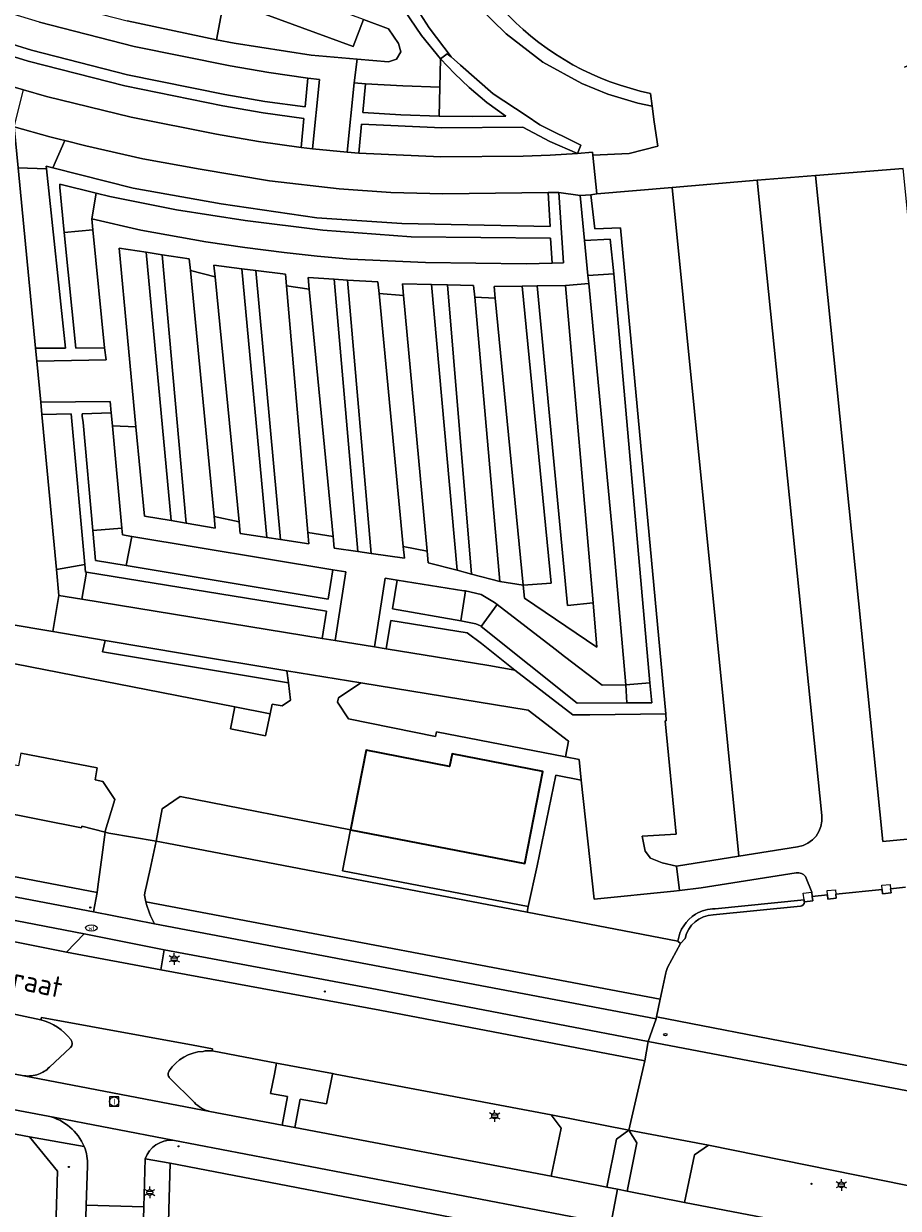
# Model space of a CAD drawing. Header units: metres. Extents: x 140853 to 145288, y 474558 to 480269.
# Tile 248 of 256: x 143660 to 143736, y 478738 to 478841. Entities that reach past the tile are written whole.
import ezdxf
from ezdxf.enums import TextEntityAlignment as Align

# ---------------------------------------------------------------- set-up
doc = ezdxf.new("R2010")
doc.units = ezdxf.units.M
doc.header["$MEASUREMENT"] = 0
for name, color, linetype, lineweight in [('B-WE-GR-BEPLANTING_CULTUUR_BOSPLANTSOEN-G', 90, 'GR-PLANTSOEN', 18), ('B-WE-GR-BEPLANTING_CULTUUR_HEESTERS-G', 90, 'Continuous', 18), ('B-WE-GR-BEPLANTING_CULTUUR_VASTE PLANTENVAK-G', 90, 'Continuous', 18), ('B-WE-GR-GRAS_KRUIDENRIJK-G', 80, 'Continuous', 18), ('B-WE-GR-GROENVOORZIENING-G', 80, 'Continuous', 18), ('B-WE-IE-TERREINAFSCHEIDING_KUNSTMATIG_HEKWERK-G', 20, 'IE-TERREINAFSCHEIDING-KUNSTMATIG', 18), ('B-WE-IE-TERREINAFSCHEIDING_KUNSTMATIG_MUUR-G', 90, 'IE-TERREINAFSCHEIDING-KUNSTMATIG-DICHT', 18), ('B-WE-KL-ET_LS_OV_LICHTMAST-S', 190, 'Continuous', 18), ('B-WE-KL-WATER_BRANDLEIDING_PUT-S', 150, 'Continuous', 18), ('B-WE-KL-WATER_PUT-S', 170, 'Continuous', 18), ('B-WE-OG-BEBOUWING-G', 7, 'Continuous', 35), ('B-WE-OG-BEBOUWING_STRAATNAAM-T18', 10, 'Continuous', 18), ('B-WE-OG-TERREIN_ERF-G', 7, 'Continuous', 18), ('B-WE-RI-GWA_RIOOLPUT-S', 30, 'Continuous', 18), ('B-WE-VH-VERHARDING_ASFALT-G', 252, 'Continuous', 18), ('B-WE-VH-VERHARDING_BETONSTRAATSTEEN-G', 252, 'Continuous', 18), ('B-WE-VH-VERHARDING_GESLOTEN-G', 7, 'Continuous', 18), ('B-WE-VH-VERHARDING_TEGEL-G', 252, 'Continuous', 18), ('B-WE-VW-BEWEGWIJZERING_DRAAGCONSTRUCTIE-S', 7, 'Continuous', 18), ('X-XX-XX-ALGEMEEN-S', 7, 'Continuous', 18)]:
    doc.layers.add(name, color=color, linetype=linetype, lineweight=lineweight)
doc.styles.add('NLCS-ISO', font='txt')
doc.linetypes.add('GR-PLANTSOEN', pattern='A,0,[179,NLCS.shx,S=2,R=0,X=0,Y=0],-4', length=4)
doc.linetypes.add('IE-TERREINAFSCHEIDING-KUNSTMATIG', pattern='A,4,[82,NLCS.shx,S=0.75,R=90,X=0,Y=0],4,-2', length=10)
doc.linetypes.add('IE-TERREINAFSCHEIDING-KUNSTMATIG-DICHT', pattern='A,8,-1,[82,NLCS.shx,S=0.75,R=90,X=0,Y=0],-1', length=10)

# ---------------------------------------------------------------- blocks, each defined once
blk = doc.blocks.new('SIE-WEG_AFVALBAK_TYPE_01')
for radius in [0.25, 0.156]:
    blk.add_circle((0, 0), radius)
blk = doc.blocks.new('B-SIE-WEG_LICHTMAST-SO')
at = {"ltscale": 0.1}
for p, q in [((-1.1, 0.63), (-2.19, 1.27)), ((0, 1.27), (0, 2.53)), ((1.1, 0.63), (2.19, 1.27)), ((-1.1, -0.63), (-2.19, -1.27)), ((0, -1.27), (0, -2.53)), ((1.1, -0.63), (2.19, -1.27))]:
    blk.add_line(p, q, dxfattribs=at)
at = {"flags": 128}
for points in [[(-1.16, 0.5), (1.16, 0.5)], [(-1.16, -0.5), (1.16, -0.5)]]:
    blk.add_lwpolyline(points, dxfattribs=at)
at = {"ltscale": 0.1}
blk.add_circle((0, 0), 1.27, dxfattribs=at)
at = {"style": 'NLCS-ISO'}
blk.add_attdef('TYPE', text='', height=1.8, dxfattribs=at).set_placement((0, 2.53), align=Align.BOTTOM_CENTER)
blk = doc.blocks.new('SKL-WATERLEIDINGPUT-SO')
at = {"color": 0, "linetype": 'ByBlock', "lineweight": 18}
blk.add_ellipse((0, 0), major_axis=(2.5, 0), ratio=0.54, dxfattribs=at)
at = {"color": 0, "linetype": 'ByBlock', "lineweight": 18, "style": 'NLCS-ISO'}
blk.add_text('wl', height=1.8, dxfattribs=at).set_placement((0, 0), align=Align.MIDDLE_CENTER)
blk = doc.blocks.new('SRI-PUT_INSPECTIE-SO')
at = {"lineweight": -3, "flags": 128}
blk.add_lwpolyline([(-2, -2), (2, -2), (2, 2), (-2, 2)], close=True, dxfattribs=at)
at = {"lineweight": -3, "ltscale": 1.5}
blk.add_circle((0, 0), 2, dxfattribs=at)
at = {"ltscale": 0.1, "style": 'NLCS-ISO'}
blk.add_text('I', height=2.5, dxfattribs=at).set_placement((0, -0.01), align=Align.MIDDLE_CENTER)
blk = doc.blocks.new('SIE-WEG_STRAATPOT_BRANDKRAAN-SO')
blk.add_ellipse((0, 0), major_axis=(-0.729, 0), ratio=0.685994)
at = {"style": 'NLCS-ISO'}
blk.add_text('BR', height=0.4, dxfattribs=at).set_placement((-0.3, -0.15))

msp = doc.modelspace()

# ---------------------------------------------------------------- linework, layer by layer
at = {"layer": 'B-WE-GR-BEPLANTING_CULTUUR_BOSPLANTSOEN-G', "ltscale": 0.2, "flags": 128}
for points in [[(143591.131, 478795.119), (143585.459, 478794.989), (143586.583, 478778.039), (143586.629, 478777.347), (143594.01, 478778.024), (143602.153, 478778.679), (143612.838, 478779.125), (143625.586, 478778.613), (143637.864, 478776.744), (143646.952, 478774.883), (143665.358, 478771.231), (143665.39, 478771.367), (143667.391, 478770.849), (143667.407, 478770.949), (143668.243, 478773.675), (143667.203, 478775.224), (143666.544, 478775.383), (143666.706, 478776.397), (143660.137, 478777.671), (143659.924, 478776.572), (143646.667, 478779.141), (143647.814, 478785.01), (143656.205, 478783.369), (143656.704, 478785.921), (143658.444, 478785.601), (143658.544, 478786.249), (143626.272, 478791.643), (143600.632, 478792.762), (143600.724, 478795.216), (143599.307, 478794.301), (143591.111, 478794.675), (143591.131, 478795.119)], [(143703.854, 478764.448), (143687.849, 478767.515), (143688.536, 478771.06), (143673.855, 478773.922), (143672.322, 478772.879), (143671.78, 478770.072), (143673.311, 478769.801), (143703.747, 478763.958), (143703.854, 478764.448)]]:
    msp.add_lwpolyline(points, close=True, dxfattribs=at)
at = {"layer": 'B-WE-GR-BEPLANTING_CULTUUR_HEESTERS-G', "ltscale": 0.2, "flags": 128}
for points in [[(143689.106, 478837.495), (143691.82, 478837.255), (143692.514, 478837.485), (143692.866, 478838.126), (143692.688, 478838.835), (143691.814, 478840.122), (143689.668, 478840.91), (143688.777, 478838.574), (143653.352, 478851.579), (143652.167, 478848.434), (143655.31, 478847.365), (143666.276, 478844.11), (143677.44, 478841.617), (143676.979, 478839.159), (143678.524, 478838.877), (143685.145, 478837.846), (143689.106, 478837.495)], [(143696.187, 478832.58), (143699.05, 478832.549), (143701.913, 478832.58), (143700.292, 478833.762), (143698.753, 478835.049), (143697.487, 478836.249), (143696.292, 478837.521), (143696.24, 478835.081), (143696.187, 478832.58)], [(143663.928, 478830.47), (143663.447, 478830.596), (143662.634, 478830.805), (143659.566, 478831.67), (143659.905, 478828.138), (143662.352, 478828.047), (143662.327, 478828.282), (143662.901, 478828.135), (143663.928, 478830.47)], [(143666.615, 478825.953), (143663.49, 478826.713), (143663.49, 478826.422), (143663.873, 478822.565), (143666.333, 478822.795), (143666.237, 478823.738), (143666.615, 478825.953)], [(143716.259, 478826.438), (143709.759, 478825.895), (143709.419, 478825.818), (143709.259, 478825.806), (143709.593, 478822.874), (143711.792, 478822.962), (143715.695, 478781.061), (143715.751, 478780.46), (143715.659, 478780.458), (143716.6, 478770.674), (143713.674, 478770.503), (143713.923, 478769.225), (143714.398, 478768.63), (143715.406, 478768.205), (143716.618, 478767.924), (143722.003, 478768.785), (143716.259, 478826.438)], [(143711.238, 478818.987), (143710.909, 478821.965), (143708.707, 478821.869), (143708.997, 478818.836), (143711.238, 478818.987)], [(143673.073, 478797.713), (143674.367, 478797.498), (143672.324, 478820.633), (143670.945, 478820.846), (143673.073, 478797.713)], [(143681.327, 478796.256), (143682.5, 478796.078), (143680.379, 478819.277), (143679.178, 478819.428), (143681.327, 478796.256)], [(143689.165, 478795.052), (143690.315, 478794.891), (143688.272, 478818.453), (143687.13, 478818.524), (143689.165, 478795.052)], [(143698.976, 478793.104), (143696.892, 478818.037), (143695.511, 478818.069), (143697.721, 478793.43), (143698.976, 478793.104)], [(143703.336, 478817.929), (143705.822, 478792.318), (143703.427, 478792.155), (143703.536, 478791.038), (143709.763, 478786.799), (143709.434, 478790.621), (143707.234, 478790.411), (143704.612, 478817.945), (143703.336, 478817.929)], [(143669.218, 478793.832), (143669.699, 478796.343), (143668.89, 478796.477), (143668.843, 478797.073), (143666.325, 478796.875), (143666.559, 478794.273), (143669.218, 478793.832)], [(143663.207, 478793.492), (143663.415, 478791.272), (143665.387, 478790.94), (143665.779, 478793.269), (143665.701, 478793.282), (143665.641, 478793.938), (143663.207, 478793.492)], [(143698.439, 478791.654), (143698.054, 478789.079), (143699.333, 478788.82), (143699.726, 478788.636), (143699.8, 478788.587), (143701.174, 478790.475), (143700.957, 478790.642), (143699.788, 478791.332), (143698.439, 478791.654)], [(143658.444, 478785.601), (143678.572, 478781.654), (143681.604, 478781.06), (143681.776, 478781.897), (143682.654, 478781.737), (143683.368, 478782.225), (143683.187, 478783.741), (143667.17, 478786.41), (143667.387, 478787.387), (143662.886, 478788.146), (143658.941, 478788.812), (143658.544, 478786.249), (143658.444, 478785.601)], [(143689.422, 478783.734), (143687.508, 478782.43), (143687.431, 478782.056), (143688.378, 478780.619), (143695.872, 478779.111), (143695.947, 478779.504), (143707.075, 478777.356), (143707.314, 478778.705), (143703.856, 478781.37), (143689.422, 478783.734)], [(143714.342, 478783.717), (143712.272, 478783.56), (143712.358, 478781.998), (143714.492, 478782.012), (143714.342, 478783.717)], [(143670.821, 478765.63), (143670.775, 478765.419), (143670.894, 478764.855), (143715.216, 478756.463), (143715.354, 478757.11), (143715.697, 478758.723), (143715.74, 478758.845), (143715.856, 478759.178), (143716.984, 478761.252), (143716.743, 478761.463), (143703.747, 478763.958), (143673.311, 478769.801), (143671.78, 478770.072), (143671.263, 478767.676), (143670.821, 478765.63)]]:
    msp.add_lwpolyline(points, close=True, dxfattribs=at)
msp.add_lwpolyline([(143593.157, 478772.215, -0.0582345), (143623.105, 478773.035), (143623.105, 478773.035), (143631.06, 478772.147), (143631.06, 478772.147, -0.0154331), (143641.162, 478770.553), (143641.162, 478770.553), (143666.702, 478765.662), (143666.797, 478766.38), (143667.075, 478768.468), (143667.391, 478770.849), (143665.39, 478771.367), (143665.358, 478771.231), (143646.952, 478774.883), (143637.864, 478776.744), (143625.586, 478778.613), (143612.838, 478779.125), (143602.153, 478778.679)], format="xyb", dxfattribs=at)
msp.add_lwpolyline([(143727.652, 478764.861), (143728.373, 478764.946), (143728.33, 478765.313), (143728.287, 478765.677), (143727.749, 478767.036), (143727.749, 478767.036, 0.2814056), (143726.935, 478767.341), (143726.935, 478767.341), (143718.744, 478766.058), (143716.892, 478765.817), (143716.409, 478765.777), (143709.527, 478765.089), (143708.426, 478775.351), (143706.221, 478775.764), (143704.617, 478767.947), (143703.854, 478764.448), (143703.747, 478763.958), (143716.743, 478761.463), (143716.743, 478761.463, -0.223487), (143718.273, 478763.781), (143718.273, 478763.781, -0.1397688), (143719.961, 478764.255), (143719.961, 478764.255), (143727.622, 478765.033), (143727.642, 478764.86), (143727.652, 478764.861)], format="xyb", close=True, dxfattribs=at)
at = {"layer": 'B-WE-GR-BEPLANTING_CULTUUR_VASTE PLANTENVAK-G', "ltscale": 0.2, "flags": 128}
for points in [[(143689.668, 478840.91), (143654.233, 478853.919), (143653.352, 478851.579), (143688.777, 478838.574), (143689.668, 478840.91)], [(143676.979, 478839.159), (143677.44, 478841.617), (143666.276, 478844.11), (143655.31, 478847.365), (143652.167, 478848.434), (143651.286, 478846.094), (143654.16, 478845.115), (143661.671, 478842.776), (143669.283, 478840.789), (143676.979, 478839.159)], [(143684.863, 478835.866), (143681.504, 478836.333), (143678.163, 478836.91), (143669.9, 478838.592), (143661.731, 478840.679), (143653.674, 478843.168), (143648.385, 478844.99), (143647.56, 478842.636), (143652.877, 478840.798), (143661.047, 478838.275), (143669.332, 478836.157), (143677.711, 478834.451), (143681.157, 478833.857), (143684.62, 478833.377), (143684.863, 478835.866)], [(143684.278, 478829.893), (143684.522, 478832.382), (143681.017, 478832.867), (143677.53, 478833.468), (143669.104, 478835.183), (143660.773, 478837.312), (143652.558, 478839.851), (143648.159, 478841.356), (143643.778, 478842.91), (143642.934, 478840.563), (143647.442, 478838.96), (143651.97, 478837.411), (143659.465, 478835.107), (143660.366, 478834.844), (143662.358, 478834.284), (143669.637, 478832.499), (143676.985, 478831.026), (143680.622, 478830.399), (143684.278, 478829.893)], [(143689.84, 478835.382), (143689.595, 478832.884), (143692.889, 478832.691), (143696.187, 478832.58), (143696.24, 478835.081), (143693.038, 478835.192), (143689.84, 478835.382)], [(143708.094, 478829.348), (143705.707, 478830.384), (143703.376, 478831.619), (143696.413, 478831.575), (143689.498, 478831.888), (143689.253, 478829.4), (143696.33, 478829.076), (143703.415, 478829.119), (143705.756, 478829.213), (143708.094, 478829.348)], [(143662.901, 478828.135), (143669.825, 478826.364), (143677.382, 478825.027), (143685.635, 478823.807), (143692.959, 478823.342), (143705.728, 478823.061), (143705.567, 478825.992), (143696.501, 478825.877), (143692.026, 478826.01), (143687.56, 478826.316), (143681.557, 478827.003), (143675.598, 478828), (143670.641, 478828.913), (143665.722, 478830.013), (143663.928, 478830.47), (143662.901, 478828.135)], [(143661.4, 478812.569), (143663.971, 478812.583), (143662.352, 478828.047), (143659.905, 478828.138), (143661.4, 478812.569)], [(143705.903, 478819.9), (143705.783, 478822.065), (143693.773, 478822.179), (143686.158, 478822.761), (143679.474, 478823.574), (143673.545, 478824.504), (143667.791, 478825.667), (143666.615, 478825.953), (143666.237, 478823.738), (143670.484, 478822.748), (143676.065, 478821.756), (143679.44, 478821.25), (143682.826, 478820.818), (143685.67, 478820.51), (143688.519, 478820.252), (143695.01, 478819.963), (143703.667, 478819.845), (143705.903, 478819.9)], [(143663.873, 478822.565), (143664.862, 478812.588), (143667.343, 478812.602), (143666.333, 478822.795), (143663.873, 478822.565)], [(143670.945, 478820.846), (143668.593, 478821.209), (143670.048, 478805.802), (143670.776, 478798.096), (143673.073, 478797.713), (143670.945, 478820.846)], [(143672.324, 478820.633), (143674.367, 478797.498), (143676.886, 478797.078), (143676.789, 478798.076), (143674.739, 478819.276), (143674.642, 478820.275), (143672.324, 478820.633)], [(143681.327, 478796.256), (143679.178, 478819.428), (143676.766, 478819.731), (143676.864, 478818.736), (143678.937, 478797.604), (143679.035, 478796.605), (143681.327, 478796.256)], [(143684.851, 478796.703), (143683.016, 478817.961), (143682.93, 478818.957), (143680.379, 478819.277), (143682.5, 478796.078), (143684.937, 478795.707), (143684.851, 478796.703)], [(143687.13, 478818.524), (143684.888, 478818.662), (143684.984, 478817.667), (143687.041, 478796.335), (143687.137, 478795.337), (143689.165, 478795.052), (143687.13, 478818.524)], [(143714.342, 478783.717), (143711.238, 478818.987), (143708.997, 478818.836), (143709.061, 478818.165), (143711.178, 478796.01), (143712.272, 478783.56), (143714.342, 478783.717)], [(143691, 478817.294), (143690.905, 478818.291), (143688.272, 478818.453), (143690.315, 478794.891), (143693.179, 478794.488), (143693.084, 478795.486), (143691, 478817.294)], [(143695.511, 478818.069), (143693.005, 478818.127), (143693.098, 478817.131), (143695.151, 478795.07), (143695.244, 478794.072), (143697.721, 478793.43), (143695.511, 478818.069)], [(143698.976, 478793.104), (143701.407, 478792.473), (143699.237, 478816.99), (143699.149, 478817.986), (143696.892, 478818.037), (143698.976, 478793.104)], [(143703.427, 478792.155), (143705.822, 478792.318), (143703.336, 478817.929), (143700.908, 478817.899), (143701.005, 478816.904), (143703.427, 478792.155)], [(143704.612, 478817.945), (143707.234, 478790.411), (143709.434, 478790.621), (143707.076, 478817.976), (143704.612, 478817.945)], [(143661.953, 478806.865), (143663.207, 478793.492), (143665.641, 478793.938), (143664.455, 478806.915), (143661.953, 478806.865)], [(143667.912, 478807.012), (143665.421, 478806.934), (143665.429, 478806.719), (143665.49, 478806.182), (143666.325, 478796.875), (143668.843, 478797.073), (143668.017, 478805.887), (143667.912, 478807.012)], [(143669.699, 478796.343), (143669.218, 478793.832), (143686.614, 478790.942), (143687.005, 478793.476), (143669.699, 478796.343)], [(143665.779, 478793.269), (143665.387, 478790.94), (143686.091, 478787.556), (143686.456, 478789.917), (143665.779, 478793.269)], [(143698.054, 478789.079), (143698.439, 478791.654), (143698.291, 478791.664), (143692.563, 478792.575), (143692.163, 478790.103), (143698.054, 478789.079)], [(143699.8, 478788.587), (143708.068, 478781.988), (143712.358, 478781.998), (143712.272, 478783.56), (143710.228, 478783.522), (143706.964, 478786.001), (143706.187, 478786.621), (143701.174, 478790.475), (143699.8, 478788.587)], [(143702.685, 478784.81), (143699.832, 478787.115), (143698.604, 478788.052), (143692.001, 478789.099), (143691.606, 478786.658), (143700.456, 478785.217), (143702.685, 478784.81)]]:
    msp.add_lwpolyline(points, close=True, dxfattribs=at)
at = {"layer": 'B-WE-GR-GRAS_KRUIDENRIJK-G', "ltscale": 0.2, "flags": 128}
msp.add_lwpolyline([(143694.037, 478842.22), (143695.321, 478840.186), (143697.215, 478837.69), (143698.009, 478836.968), (143700.833, 478834.506), (143703.68, 478832.629), (143704.846, 478831.824), (143708.38, 478830.095), (143708.094, 478829.348), (143709.395, 478829.466), (143709.419, 478829.233), (143709.419, 478829.233), (143712.549, 478829.375), (143715.014, 478829.982), (143714.701, 478832.098), (143714.528, 478833.445), (143713.283, 478833.691), (143710.714, 478834.481), (143708.475, 478835.403), (143705.116, 478837.247), (143701.954, 478839.684), (143699.517, 478842.055)], dxfattribs=at)
for points in [[(143741.914, 478770.774), (143736.152, 478828.074), (143728.608, 478827.456), (143734.417, 478770.04), (143741.005, 478770.681), (143741.914, 478770.774)], [(143672.483, 478760.72), (143672.209, 478758.978), (143691.052, 478755.506), (143713.893, 478751.132), (143714.178, 478752.802), (143690.84, 478757.282), (143672.483, 478760.72)], [(143687.224, 478750), (143686.992, 478750.044), (143686.983, 478750), (143686.472, 478747.426), (143684.203, 478747.845), (143683.739, 478745.398), (143705.816, 478741.199), (143706.7, 478745.341), (143705.826, 478746.483), (143687.224, 478750)], [(143712.522, 478745.181), (143711.459, 478744.383), (143710.62, 478740.254), (143711.538, 478740.073), (143712.391, 478739.905), (143713.2, 478744.077), (143712.522, 478745.181)], [(143717.319, 478738.933), (143740.55, 478734.466), (143741.333, 478738.6), (143740.647, 478739.579), (143719.383, 478743.871), (143718.167, 478743.056), (143717.319, 478738.933)]]:
    msp.add_lwpolyline(points, close=True, dxfattribs=at)
for points in [[(143716.259, 478826.438), (143722.003, 478768.785), (143727.058, 478769.583), (143727.058, 478769.583, 0.398056), (143729.156, 478772.306), (143729.156, 478772.306), (143723.583, 478827.05), (143716.259, 478826.438)], [(143638.993, 478765.585), (143653.103, 478762.697), (143664.08, 478760.525), (143665.587, 478762.085), (143648.753, 478765.332), (143637.231, 478767.477), (143637.231, 478767.477, 0.0236315), (143610.655, 478769.747), (143610.655, 478769.747, 0.0244115), (143594.353, 478768.575), (143594.353, 478768.575), (143594.366, 478768.484), (143588.854, 478767.688), (143589.909, 478766.893), (143590.03, 478766.15), (143591.011, 478766.285), (143592.567, 478766.565), (143594.536, 478766.921), (143594.536, 478766.921, -0.0224205), (143610.994, 478768.172), (143610.994, 478768.172, -0.0427528), (143638.993, 478765.585)], [(143661.661, 478750, 0.1068321), (143662.599, 478750.596), (143662.599, 478750.596), (143664.405, 478752.281), (143664.405, 478752.281, 0.4019839), (143664.442, 478752.99), (143664.442, 478752.99, 0.1537062), (143661.863, 478754.684), (143661.863, 478754.684), (143654.668, 478756.212), (143653.499, 478755.435), (143652.724, 478751.303), (143659.645, 478750), (143660.405, 478749.857), (143660.405, 478749.857, 0.1202953), (143661.661, 478750)], [(143672.951, 478749.675), (143675.086, 478747.56), (143675.086, 478747.56, 0.1570867), (143676.423, 478746.79), (143676.423, 478746.79), (143682.659, 478745.604), (143683.12, 478748.06), (143681.636, 478748.325), (143681.98, 478750), (143682.175, 478750.955), (143676.614, 478752.006), (143676.614, 478752.006, 0.0780798), (143675.833, 478751.963), (143675.833, 478751.963, 0.2324773), (143672.903, 478750.278), (143672.903, 478750.278, 0.1368289), (143672.831, 478750), (143672.831, 478750, 0.1672165), (143672.951, 478749.675)]]:
    msp.add_lwpolyline(points, format="xyb", close=True, dxfattribs=at)
at = {"layer": 'B-WE-GR-GROENVOORZIENING-G', "ltscale": 0.2, "flags": 128}
msp.add_lwpolyline([(143735.824, 478881.118), (143731.88, 478882.359), (143728.481, 478883.1), (143728.125, 478883.16), (143728.122, 478882.793), (143728.122, 478882.793, 0.3594813), (143728.922, 478881.804), (143728.922, 478881.804), (143731.667, 478881.244), (143731.667, 478881.244, -0.7401063), (143736.263, 478836.791)], format="xyb", dxfattribs=at)
for points in [[(143695.821, 478853.663), (143694.69, 478853.413), (143695.5, 478850.288), (143696.224, 478848.312), (143696.811, 478846.862), (143697.476, 478845.217), (143699.517, 478842.055), (143701.954, 478839.684), (143705.116, 478837.247), (143708.475, 478835.403), (143710.714, 478834.481), (143713.283, 478833.691), (143714.528, 478833.445), (143714.386, 478834.548), (143714.386, 478834.548, -0.3076436), (143695.821, 478853.663)], [(143727.299, 478764.475, 0.3558418), (143727.652, 478764.861), (143727.652, 478764.861), (143727.642, 478764.86), (143727.622, 478765.033), (143719.961, 478764.255), (143719.961, 478764.255, 0.1397688), (143718.273, 478763.781), (143718.273, 478763.781, 0.223487), (143716.743, 478761.463), (143716.743, 478761.463), (143716.984, 478761.252), (143717.367, 478761.696), (143717.367, 478761.696, -0.339367), (143719.775, 478763.732), (143719.775, 478763.732), (143727.299, 478764.475)]]:
    msp.add_lwpolyline(points, format="xyb", close=True, dxfattribs=at)
for points in [[(143693.186, 478841.694), (143694.649, 478839.54), (143696.292, 478837.521), (143696.863, 478837.967), (143697.215, 478837.69), (143695.321, 478840.186), (143694.037, 478842.22)], [(143648.159, 478841.356), (143652.558, 478839.851), (143660.773, 478837.312), (143669.104, 478835.183), (143677.53, 478833.468), (143681.017, 478832.867), (143684.522, 478832.382), (143684.278, 478829.893), (143685.272, 478829.777), (143685.857, 478835.749), (143684.863, 478835.866), (143684.62, 478833.377), (143681.157, 478833.857), (143677.711, 478834.451), (143669.332, 478836.157), (143661.047, 478838.275), (143652.877, 478840.798)]]:
    msp.add_lwpolyline(points, dxfattribs=at)
for points in [[(143689.253, 478829.4), (143689.498, 478831.888), (143696.413, 478831.575), (143703.376, 478831.619), (143705.707, 478830.384), (143708.094, 478829.348), (143708.38, 478830.095), (143704.846, 478831.824), (143703.68, 478832.629), (143700.833, 478834.506), (143698.009, 478836.968), (143697.215, 478837.69), (143696.863, 478837.967), (143696.292, 478837.521), (143697.487, 478836.249), (143698.753, 478835.049), (143700.292, 478833.762), (143701.913, 478832.58), (143699.05, 478832.549), (143696.187, 478832.58), (143692.889, 478832.691), (143689.595, 478832.884), (143689.84, 478835.382), (143688.842, 478835.457), (143688.256, 478829.475), (143689.253, 478829.4)], [(143667.343, 478812.602), (143664.862, 478812.588), (143663.873, 478822.565), (143663.49, 478826.422), (143663.49, 478826.713), (143666.615, 478825.953), (143667.791, 478825.667), (143673.545, 478824.504), (143679.474, 478823.574), (143686.158, 478822.761), (143693.773, 478822.179), (143705.783, 478822.065), (143705.903, 478819.9), (143706.898, 478819.924), (143706.477, 478826.003), (143705.567, 478825.992), (143705.728, 478823.061), (143692.959, 478823.342), (143685.635, 478823.807), (143677.382, 478825.027), (143669.825, 478826.364), (143662.901, 478828.135), (143662.327, 478828.282), (143662.352, 478828.047), (143663.971, 478812.583), (143661.4, 478812.569), (143661.506, 478811.467), (143667.476, 478811.581), (143667.343, 478812.602)], [(143708.707, 478821.869), (143710.909, 478821.965), (143711.238, 478818.987), (143714.342, 478783.717), (143714.492, 478782.012), (143712.358, 478781.998), (143708.068, 478781.988), (143699.8, 478788.587), (143699.726, 478788.636), (143699.333, 478788.82), (143698.054, 478789.079), (143692.163, 478790.103), (143692.563, 478792.575), (143691.524, 478792.74), (143690.6, 478786.822), (143691.606, 478786.658), (143692.001, 478789.099), (143698.604, 478788.052), (143699.832, 478787.115), (143702.685, 478784.81), (143707.706, 478780.971), (143709.155, 478780.958), (143715.695, 478781.061), (143711.792, 478822.962), (143709.593, 478822.874), (143709.259, 478825.806), (143708.338, 478825.734), (143708.707, 478821.869)], [(143669.218, 478793.832), (143666.559, 478794.273), (143666.325, 478796.875), (143665.49, 478806.182), (143665.429, 478806.719), (143665.421, 478806.934), (143667.912, 478807.012), (143667.822, 478807.987), (143661.854, 478807.923), (143661.953, 478806.865), (143664.455, 478806.915), (143665.641, 478793.938), (143665.701, 478793.282), (143665.779, 478793.269), (143686.456, 478789.917), (143686.091, 478787.556), (143687.224, 478787.372), (143688.133, 478793.289), (143687.005, 478793.476), (143686.614, 478790.942), (143669.218, 478793.832)], [(143667.387, 478787.387), (143667.17, 478786.41), (143683.187, 478783.741), (143683.063, 478784.775), (143674.414, 478786.192), (143667.387, 478787.387)], [(143678.21, 478779.765), (143681.214, 478779.169), (143681.604, 478781.06), (143678.572, 478781.654), (143678.21, 478779.765)]]:
    msp.add_lwpolyline(points, close=True, dxfattribs=at)
at = {"layer": 'B-WE-IE-TERREINAFSCHEIDING_KUNSTMATIG_HEKWERK-G', "ltscale": 0.2, "flags": 128}
for points in [[(143586.629, 478777.347), (143594.01, 478778.024), (143602.153, 478778.679), (143612.838, 478779.125), (143625.586, 478778.613), (143637.864, 478776.744), (143646.952, 478774.883), (143665.358, 478771.231), (143665.39, 478771.367), (143667.391, 478770.849)], [(143667.391, 478770.849), (143667.704, 478770.768), (143671.78, 478770.072)], [(143671.78, 478770.072), (143673.311, 478769.801), (143703.747, 478763.958)], [(143728.33, 478765.313), (143729.633, 478765.443)], [(143730.361, 478765.519), (143734.348, 478765.914)], [(143735.077, 478765.983), (143736.368, 478766.129)], [(143703.747, 478763.958), (143716.743, 478761.463)]]:
    msp.add_lwpolyline(points, dxfattribs=at)
at = {"layer": 'B-WE-IE-TERREINAFSCHEIDING_KUNSTMATIG_MUUR-G', "ltscale": 0.2, "flags": 128}
for points in [[(143727.622, 478765.033), (143727.556, 478765.591), (143728.287, 478765.677)], [(143728.287, 478765.677), (143728.33, 478765.313)], [(143729.633, 478765.443), (143729.596, 478765.818), (143730.325, 478765.889), (143730.361, 478765.519)], [(143730.361, 478765.519), (143730.396, 478765.16), (143729.667, 478765.089), (143729.633, 478765.443)], [(143734.348, 478765.914), (143734.312, 478766.282), (143735.041, 478766.353), (143735.077, 478765.983)], [(143735.077, 478765.983), (143735.112, 478765.624), (143734.383, 478765.553), (143734.348, 478765.914)], [(143727.622, 478765.033), (143719.961, 478764.255)], [(143727.652, 478764.861), (143727.642, 478764.86), (143727.622, 478765.033)], [(143728.33, 478765.313), (143728.373, 478764.946), (143727.652, 478764.861)]]:
    msp.add_lwpolyline(points, dxfattribs=at)
for points in [[(143718.273, 478763.781, 0.223487), (143716.743, 478761.463)], [(143719.961, 478764.255, 0.1397688), (143718.273, 478763.781)]]:
    msp.add_lwpolyline(points, format="xyb", dxfattribs=at)
at = {"layer": 'B-WE-OG-BEBOUWING-G', "ltscale": 0.2, "flags": 128}
msp.add_lwpolyline([(143688.536, 478771.06), (143703.562, 478768.154), (143705.097, 478776.097), (143697.291, 478777.607), (143697.078, 478776.517), (143689.874, 478777.922), (143688.536, 478771.06)], close=True, dxfattribs=at)
at = {"layer": 'B-WE-OG-TERREIN_ERF-G', "ltscale": 0.2, "flags": 128}
for points in [[(143662.558, 478716.564), (143663.299, 478741.624), (143660.878, 478744.605), (143648.985, 478746.837), (143632.324, 478750), (143629.343, 478750.566), (143625.202, 478751.083), (143615.801, 478751.745), (143609.638, 478751.669), (143600.963, 478751.217), (143596.368, 478750.363), (143595.349, 478750.174), (143595.209, 478750), (143591.67, 478745.618), (143593.902, 478717.206)], [(143710.576, 478735.081), (143672.995, 478742.32), (143671.82, 478700.946)]]:
    msp.add_lwpolyline(points, dxfattribs=at)
at = {"layer": 'B-WE-VH-VERHARDING_ASFALT-G', "ltscale": 0.2, "flags": 128}
for points in [[(143736.263, 478836.791, 0.7401063), (143731.667, 478881.244)], [(143695.821, 478853.663, 0.3076436), (143714.386, 478834.548), (143714.386, 478834.548), (143714.528, 478833.445), (143714.701, 478832.098), (143715.014, 478829.982), (143712.549, 478829.375), (143709.419, 478829.233), (143709.419, 478829.233), (143709.759, 478825.895), (143716.259, 478826.438), (143723.583, 478827.05), (143728.608, 478827.456), (143736.152, 478828.074)], [(143741.005, 478770.681), (143734.417, 478770.04), (143728.608, 478827.456), (143723.583, 478827.05), (143729.156, 478772.306), (143729.156, 478772.306, -0.398056), (143727.058, 478769.583), (143727.058, 478769.583), (143722.003, 478768.785), (143716.618, 478767.924), (143716.892, 478765.817), (143718.744, 478766.058), (143726.935, 478767.341), (143726.935, 478767.341, -0.2814056), (143727.749, 478767.036), (143727.749, 478767.036), (143728.287, 478765.677), (143728.33, 478765.313), (143729.633, 478765.443), (143729.633, 478765.443), (143729.667, 478765.089), (143730.396, 478765.16), (143730.361, 478765.519), (143734.348, 478765.914), (143734.383, 478765.553), (143735.112, 478765.624), (143735.077, 478765.983), (143736.368, 478766.129)], [(143736.368, 478766.129), (143735.077, 478765.983), (143735.112, 478765.624), (143734.383, 478765.553), (143734.348, 478765.914), (143730.361, 478765.519), (143730.361, 478765.519), (143730.396, 478765.16), (143729.667, 478765.089), (143729.633, 478765.443), (143728.33, 478765.313), (143728.373, 478764.946), (143727.652, 478764.861), (143727.652, 478764.861, -0.3558418), (143727.299, 478764.475), (143727.299, 478764.475), (143719.775, 478763.732), (143719.775, 478763.732, 0.339367), (143717.367, 478761.696), (143717.367, 478761.696), (143716.984, 478761.252), (143715.856, 478759.178), (143715.74, 478758.845), (143715.697, 478758.723), (143715.354, 478757.11), (143715.216, 478756.463), (143714.915, 478754.94), (143740.345, 478750)], [(143799.967, 478737.458), (143791.128, 478739.193), (143789.159, 478739.53), (143785.198, 478739.793), (143784.953, 478739.813), (143783.287, 478739.841), (143779.319, 478739.806), (143776.224, 478739.866), (143776.224, 478739.866, -0.02288), (143771.285, 478740.257), (143771.285, 478740.257), (143768.39, 478740.594), (143749.462, 478744.332), (143749.735, 478746.062), (143728.96, 478750), (143714.178, 478752.802), (143713.893, 478751.132), (143712.522, 478745.181), (143719.383, 478743.871), (143740.647, 478739.579), (143747.77, 478738.318)]]:
    msp.add_lwpolyline(points, format="xyb", dxfattribs=at)
for points in [[(143600.724, 478795.216), (143626.836, 478794.197), (143658.941, 478788.812), (143662.886, 478788.146), (143663.415, 478791.272), (143663.415, 478791.272), (143663.207, 478793.492), (143661.953, 478806.865), (143661.854, 478807.923), (143661.506, 478811.467), (143661.4, 478812.569), (143659.905, 478828.138), (143659.566, 478831.67), (143660.366, 478834.844), (143659.465, 478835.107), (143651.97, 478837.411), (143647.442, 478838.96), (143642.934, 478840.563)], [(143654.668, 478756.212), (143661.863, 478754.684), (143661.913, 478754.891), (143674.967, 478752.485), (143676.643, 478752.192), (143676.614, 478752.006), (143682.175, 478750.955), (143686.992, 478750.044), (143686.992, 478750.044), (143687.224, 478750), (143705.826, 478746.483), (143712.522, 478745.181), (143713.893, 478751.132), (143691.052, 478755.506), (143672.209, 478758.978), (143664.08, 478760.525), (143653.103, 478762.697)], [(143740.345, 478750), (143714.915, 478754.94), (143714.881, 478754.769), (143714.178, 478752.802), (143728.96, 478750), (143749.735, 478746.062)], [(143643.265, 478750), (143662.486, 478746.381), (143673.241, 478744.305), (143710.96, 478737.073), (143711.538, 478740.073), (143710.62, 478740.254), (143705.816, 478741.199), (143683.739, 478745.398), (143682.659, 478745.604), (143676.423, 478746.79), (143660.405, 478749.857), (143659.645, 478750)]]:
    msp.add_lwpolyline(points, dxfattribs=at)
for points in [[(143663.415, 478791.272), (143662.886, 478788.146), (143667.387, 478787.387), (143674.414, 478786.192), (143683.063, 478784.775), (143689.422, 478783.734), (143703.856, 478781.37), (143707.314, 478778.705), (143707.075, 478777.356), (143708.235, 478777.131), (143708.426, 478775.351), (143709.527, 478765.089), (143716.409, 478765.777), (143716.892, 478765.817), (143716.618, 478767.924), (143715.406, 478768.205), (143714.398, 478768.63), (143713.923, 478769.225), (143713.674, 478770.503), (143716.6, 478770.674), (143715.659, 478780.458), (143715.751, 478780.46), (143715.695, 478781.061), (143709.155, 478780.958), (143707.706, 478780.971), (143702.685, 478784.81), (143700.456, 478785.217), (143691.606, 478786.658), (143690.6, 478786.822), (143687.224, 478787.372), (143686.091, 478787.556), (143665.387, 478790.94), (143663.415, 478791.272)], [(143672.483, 478760.72), (143665.587, 478762.085), (143664.08, 478760.525), (143672.209, 478758.978), (143672.483, 478760.72)], [(143800.917, 478723.171), (143791.393, 478724.797), (143780.671, 478726.682), (143765.247, 478729.684), (143745.754, 478733.45), (143740.55, 478734.466), (143717.319, 478738.933), (143712.391, 478739.905), (143711.538, 478740.073), (143710.96, 478737.073), (143716.105, 478736.087), (143780.924, 478723.581), (143787.763, 478722.378), (143787.836, 478722.365), (143797.679, 478720.645), (143819.591, 478716.424), (143819.605, 478716.421), (143820.194, 478719.417), (143820.159, 478719.424), (143800.968, 478723.162), (143800.917, 478723.171)]]:
    msp.add_lwpolyline(points, close=True, dxfattribs=at)
for points in [[(143665.587, 478762.085), (143672.483, 478760.72), (143690.84, 478757.282), (143714.178, 478752.802), (143714.881, 478754.769), (143671.642, 478762.961), (143666.392, 478763.987), (143640.848, 478768.848), (143640.848, 478768.848, 0.016017), (143630.99, 478770.388), (143630.99, 478770.388), (143623.051, 478771.299), (143623.051, 478771.299, 0.058996), (143594.134, 478770.561), (143594.134, 478770.561), (143594.353, 478768.575), (143594.353, 478768.575, -0.0244115), (143610.655, 478769.747), (143610.655, 478769.747, -0.0236315), (143637.231, 478767.477), (143637.231, 478767.477), (143648.753, 478765.332), (143665.587, 478762.085)], [(143671.78, 478770.072), (143667.704, 478770.768), (143667.391, 478770.849), (143667.075, 478768.468), (143666.797, 478766.38), (143666.702, 478765.662), (143666.392, 478763.987), (143671.642, 478762.961), (143671.642, 478762.961, -0.0538032), (143670.894, 478764.855), (143670.894, 478764.855), (143670.775, 478765.419), (143670.821, 478765.63), (143671.263, 478767.676), (143671.78, 478770.072)]]:
    msp.add_lwpolyline(points, format="xyb", close=True, dxfattribs=at)
at = {"layer": 'B-WE-VH-VERHARDING_BETONSTRAATSTEEN-G', "ltscale": 0.2, "flags": 128}
for points in [[(143660.137, 478777.671), (143666.706, 478776.397), (143666.544, 478775.383), (143667.203, 478775.224), (143668.243, 478773.675), (143667.407, 478770.949), (143667.391, 478770.849), (143667.391, 478770.849), (143667.704, 478770.768), (143671.78, 478770.072), (143672.322, 478772.879), (143673.855, 478773.922), (143688.536, 478771.06), (143687.849, 478767.515), (143703.854, 478764.448), (143704.617, 478767.947), (143706.221, 478775.764), (143708.426, 478775.351), (143708.235, 478777.131), (143707.075, 478777.356), (143695.947, 478779.504), (143695.872, 478779.111), (143688.378, 478780.619), (143687.431, 478782.056), (143687.508, 478782.43), (143689.422, 478783.734), (143683.063, 478784.775), (143683.187, 478783.741), (143683.368, 478782.225), (143682.654, 478781.737), (143681.776, 478781.897), (143681.604, 478781.06), (143681.214, 478779.169), (143678.21, 478779.765), (143678.572, 478781.654), (143658.444, 478785.601)], [(143671.82, 478700.946), (143672.995, 478742.32), (143670.85, 478742.702), (143670.728, 478738.546), (143670.697, 478737.495)]]:
    msp.add_lwpolyline(points, dxfattribs=at)
for points in [[(143688.536, 478771.06), (143689.874, 478777.922), (143697.078, 478776.517), (143697.291, 478777.607), (143705.097, 478776.097), (143703.562, 478768.154), (143688.536, 478771.06)], [(143682.659, 478745.604), (143683.739, 478745.398), (143684.203, 478747.845), (143686.472, 478747.426), (143686.983, 478750), (143686.992, 478750.044), (143682.175, 478750.955), (143681.98, 478750), (143681.636, 478748.325), (143683.12, 478748.06), (143682.659, 478745.604)], [(143665.767, 478738.699), (143665.732, 478737.65), (143670.697, 478737.495), (143670.728, 478738.546), (143665.767, 478738.699)]]:
    msp.add_lwpolyline(points, close=True, dxfattribs=at)
for points in [[(143660.405, 478749.857), (143676.423, 478746.79), (143676.423, 478746.79, -0.1570867), (143675.086, 478747.56), (143675.086, 478747.56), (143672.951, 478749.675), (143672.951, 478749.675, -0.1672165), (143672.831, 478750), (143672.831, 478750, -0.1368289), (143672.903, 478750.278), (143672.903, 478750.278, -0.2324773), (143675.833, 478751.963), (143675.833, 478751.963, -0.0780798), (143676.614, 478752.006), (143676.614, 478752.006), (143676.643, 478752.192), (143674.967, 478752.485), (143661.913, 478754.891), (143661.863, 478754.684), (143661.863, 478754.684, -0.1537062), (143664.442, 478752.99), (143664.442, 478752.99, -0.4019839), (143664.405, 478752.281), (143664.405, 478752.281), (143662.599, 478750.596), (143662.599, 478750.596, -0.1068321), (143661.661, 478750), (143661.661, 478750, -0.1202953), (143660.405, 478749.857)], [(143670.85, 478742.702, -0.3350034), (143673.241, 478744.305), (143673.241, 478744.305), (143662.486, 478746.381), (143662.486, 478746.381, -0.2402847), (143665.589, 478743.753), (143665.589, 478743.753, -0.1155223), (143665.87, 478742.083), (143665.87, 478742.083), (143665.767, 478738.699), (143670.728, 478738.546), (143670.85, 478742.702)]]:
    msp.add_lwpolyline(points, format="xyb", close=True, dxfattribs=at)
msp.add_lwpolyline([(143665.732, 478737.65), (143665.767, 478738.699), (143665.87, 478742.083), (143665.87, 478742.083, 0.1155223), (143665.589, 478743.753), (143665.589, 478743.753), (143660.878, 478744.605), (143663.299, 478741.624), (143662.558, 478716.564)], format="xyb", dxfattribs=at)
at = {"layer": 'B-WE-VH-VERHARDING_GESLOTEN-G', "ltscale": 0.2, "flags": 128}
for points in [[(143689.668, 478840.91), (143691.814, 478840.122), (143692.688, 478838.835), (143692.866, 478838.126), (143692.514, 478837.485), (143691.82, 478837.255), (143689.106, 478837.495), (143688.842, 478835.457), (143688.842, 478835.457), (143689.84, 478835.382), (143693.038, 478835.192), (143696.24, 478835.081), (143696.292, 478837.521), (143694.649, 478839.54), (143693.186, 478841.694)], [(143661.731, 478840.679), (143669.9, 478838.592), (143678.163, 478836.91), (143681.504, 478836.333), (143684.863, 478835.866), (143685.857, 478835.749), (143685.272, 478829.777), (143688.256, 478829.475), (143688.842, 478835.457), (143689.106, 478837.495), (143685.145, 478837.846), (143678.524, 478838.877), (143676.979, 478839.159), (143676.979, 478839.159), (143669.283, 478840.789)], [(143659.566, 478831.67), (143662.634, 478830.805), (143663.447, 478830.596), (143663.928, 478830.47), (143665.722, 478830.013), (143670.641, 478828.913), (143675.598, 478828), (143681.557, 478827.003), (143687.56, 478826.316), (143692.026, 478826.01), (143696.501, 478825.877), (143705.567, 478825.992), (143706.477, 478826.003), (143708.338, 478825.734), (143709.259, 478825.806), (143709.419, 478825.818), (143709.759, 478825.895), (143709.759, 478825.895), (143709.419, 478829.233), (143709.395, 478829.466), (143708.094, 478829.348), (143705.756, 478829.213), (143703.415, 478829.119), (143696.33, 478829.076), (143689.253, 478829.4), (143688.256, 478829.475), (143685.272, 478829.777), (143684.278, 478829.893), (143680.622, 478830.399), (143676.985, 478831.026), (143669.637, 478832.499), (143662.358, 478834.284), (143660.366, 478834.844)]]:
    msp.add_lwpolyline(points, dxfattribs=at)
for points in [[(143661.506, 478811.467), (143661.854, 478807.923), (143667.822, 478807.987), (143667.912, 478807.012), (143668.017, 478805.887), (143670.048, 478805.802), (143668.593, 478821.209), (143670.945, 478820.846), (143672.324, 478820.633), (143674.642, 478820.275), (143674.739, 478819.276), (143676.864, 478818.736), (143676.766, 478819.731), (143679.178, 478819.428), (143680.379, 478819.277), (143682.93, 478818.957), (143683.016, 478817.961), (143684.984, 478817.667), (143684.888, 478818.662), (143687.13, 478818.524), (143688.272, 478818.453), (143690.905, 478818.291), (143691, 478817.294), (143693.098, 478817.131), (143693.005, 478818.127), (143695.511, 478818.069), (143696.892, 478818.037), (143699.149, 478817.986), (143699.237, 478816.99), (143701.005, 478816.904), (143700.908, 478817.899), (143703.336, 478817.929), (143704.612, 478817.945), (143707.076, 478817.976), (143709.061, 478818.165), (143708.997, 478818.836), (143708.707, 478821.869), (143708.338, 478825.734), (143706.477, 478826.003), (143706.898, 478819.924), (143705.903, 478819.9), (143703.667, 478819.845), (143695.01, 478819.963), (143688.519, 478820.252), (143685.67, 478820.51), (143682.826, 478820.818), (143679.44, 478821.25), (143676.065, 478821.756), (143670.484, 478822.748), (143666.237, 478823.738), (143666.333, 478822.795), (143667.343, 478812.602), (143667.476, 478811.581), (143661.506, 478811.467)], [(143678.937, 478797.604), (143676.864, 478818.736), (143674.739, 478819.276), (143676.789, 478798.076), (143678.937, 478797.604)], [(143687.224, 478787.372), (143690.6, 478786.822), (143691.524, 478792.74), (143692.563, 478792.575), (143698.291, 478791.664), (143698.439, 478791.654), (143699.788, 478791.332), (143700.957, 478790.642), (143701.174, 478790.475), (143706.187, 478786.621), (143706.964, 478786.001), (143710.228, 478783.522), (143712.272, 478783.56), (143711.178, 478796.01), (143709.061, 478818.165), (143707.076, 478817.976), (143709.434, 478790.621), (143709.763, 478786.799), (143703.536, 478791.038), (143703.427, 478792.155), (143701.407, 478792.473), (143698.976, 478793.104), (143697.721, 478793.43), (143695.244, 478794.072), (143695.151, 478795.07), (143693.084, 478795.486), (143693.179, 478794.488), (143690.315, 478794.891), (143689.165, 478795.052), (143687.137, 478795.337), (143687.041, 478796.335), (143684.851, 478796.703), (143684.937, 478795.707), (143682.5, 478796.078), (143681.327, 478796.256), (143679.035, 478796.605), (143678.937, 478797.604), (143676.789, 478798.076), (143676.886, 478797.078), (143674.367, 478797.498), (143673.073, 478797.713), (143670.776, 478798.096), (143670.048, 478805.802), (143668.017, 478805.887), (143668.843, 478797.073), (143668.89, 478796.477), (143669.699, 478796.343), (143687.005, 478793.476), (143688.133, 478793.289), (143687.224, 478787.372)], [(143684.984, 478817.667), (143683.016, 478817.961), (143684.851, 478796.703), (143687.041, 478796.335), (143684.984, 478817.667)], [(143693.084, 478795.486), (143695.151, 478795.07), (143693.098, 478817.131), (143691, 478817.294), (143693.084, 478795.486)], [(143699.237, 478816.99), (143701.407, 478792.473), (143703.427, 478792.155), (143701.005, 478816.904), (143699.237, 478816.99)]]:
    msp.add_lwpolyline(points, close=True, dxfattribs=at)
at = {"layer": 'B-WE-VH-VERHARDING_TEGEL-G', "ltscale": 0.2, "flags": 128}
for points in [[(143594.134, 478770.561, -0.058996), (143623.051, 478771.299), (143623.051, 478771.299), (143630.99, 478770.388), (143630.99, 478770.388, -0.016017), (143640.848, 478768.848), (143640.848, 478768.848), (143666.392, 478763.987), (143666.392, 478763.987), (143666.702, 478765.662), (143641.162, 478770.553), (143641.162, 478770.553, 0.0154331), (143631.06, 478772.147), (143631.06, 478772.147), (143623.105, 478773.035), (143623.105, 478773.035, 0.0582345), (143593.157, 478772.215)], [(143600.963, 478751.217), (143609.638, 478751.669), (143615.801, 478751.745), (143625.202, 478751.083), (143629.343, 478750.566), (143632.324, 478750), (143648.985, 478746.837), (143660.878, 478744.605), (143665.589, 478743.753), (143665.589, 478743.753, 0.2402847), (143662.486, 478746.381), (143662.486, 478746.381), (143643.265, 478750), (143631.179, 478752.27), (143631.179, 478752.27, 0.0258243), (143622.742, 478753.352), (143622.742, 478753.352), (143615.848, 478753.745), (143609.46, 478753.708), (143609.46, 478753.708, 0.0090944), (143602.861, 478753.412)]]:
    msp.add_lwpolyline(points, format="xyb", dxfattribs=at)
for points in [[(143715.216, 478756.463), (143670.894, 478764.855), (143670.894, 478764.855, 0.0538032), (143671.642, 478762.961), (143671.642, 478762.961), (143714.881, 478754.769), (143714.915, 478754.94), (143715.216, 478756.463)], [(143670.85, 478742.702), (143672.995, 478742.32), (143710.576, 478735.081), (143710.96, 478737.073), (143673.241, 478744.305), (143673.241, 478744.305, 0.3350034), (143670.85, 478742.702)]]:
    msp.add_lwpolyline(points, format="xyb", close=True, dxfattribs=at)
for points in [[(143705.826, 478746.483), (143706.7, 478745.341), (143705.816, 478741.199), (143710.62, 478740.254), (143711.459, 478744.383), (143712.522, 478745.181), (143705.826, 478746.483)], [(143719.383, 478743.871), (143712.522, 478745.181), (143713.2, 478744.077), (143712.391, 478739.905), (143717.319, 478738.933), (143718.167, 478743.056), (143719.383, 478743.871)]]:
    msp.add_lwpolyline(points, close=True, dxfattribs=at)

# ---------------------------------------------------------------- block references
at = {"layer": 'B-WE-KL-ET_LS_OV_LICHTMAST-S', "xscale": 0.2, "yscale": 0.2, "zscale": 0.2}
for p in [(143673.353, 478759.929), (143700.957, 478746.396), (143730.834, 478740.449), (143671.241, 478739.801)]:
    msp.add_blockref('B-SIE-WEG_LICHTMAST-SO', p, dxfattribs=at)
at = {"layer": 'B-WE-KL-WATER_BRANDLEIDING_PUT-S', "xscale": 0.2, "yscale": 0.2, "zscale": 0.2}
msp.add_blockref('SIE-WEG_STRAATPOT_BRANDKRAAN-SO', (143715.666, 478753.39), dxfattribs=at)
at = {"layer": 'B-WE-KL-WATER_PUT-S', "xscale": 0.2, "yscale": 0.2, "zscale": 0.2}
msp.add_blockref('SKL-WATERLEIDINGPUT-SO', (143666.214, 478762.603), dxfattribs=at)
at = {"layer": 'B-WE-RI-GWA_RIOOLPUT-S', "xscale": 0.2, "yscale": 0.2, "zscale": 0.2}
msp.add_blockref('SRI-PUT_INSPECTIE-SO', (143668.177, 478747.63), dxfattribs=at)
at = {"layer": 'B-WE-VW-BEWEGWIJZERING_DRAAGCONSTRUCTIE-S', "xscale": 0.2, "yscale": 0.2, "zscale": 0.2}
msp.add_blockref('SIE-WEG_AFVALBAK_TYPE_01', (143728.261, 478740.537), dxfattribs=at)
at = {"layer": 'X-XX-XX-ALGEMEEN-S', "xscale": 0.2, "yscale": 0.2, "zscale": 0.2}
for p in [(143666.119, 478764.364), (143686.325, 478757.127), (143673.725, 478743.78), (143664.267, 478741.994)]:
    msp.add_blockref('SIE-WEG_AFVALBAK_TYPE_01', p, dxfattribs=at)

# ---------------------------------------------------------------- texts
at = {"layer": 'B-WE-OG-BEBOUWING_STRAATNAAM-T18', "style": 'NLCS-ISO'}
msp.add_text('Naarderstraat', height=1.8, rotation=348.5, dxfattribs=at).set_placement((143656.436, 478758.914), align=Align.MIDDLE_CENTER)

doc.saveas('drawing.dxf')
